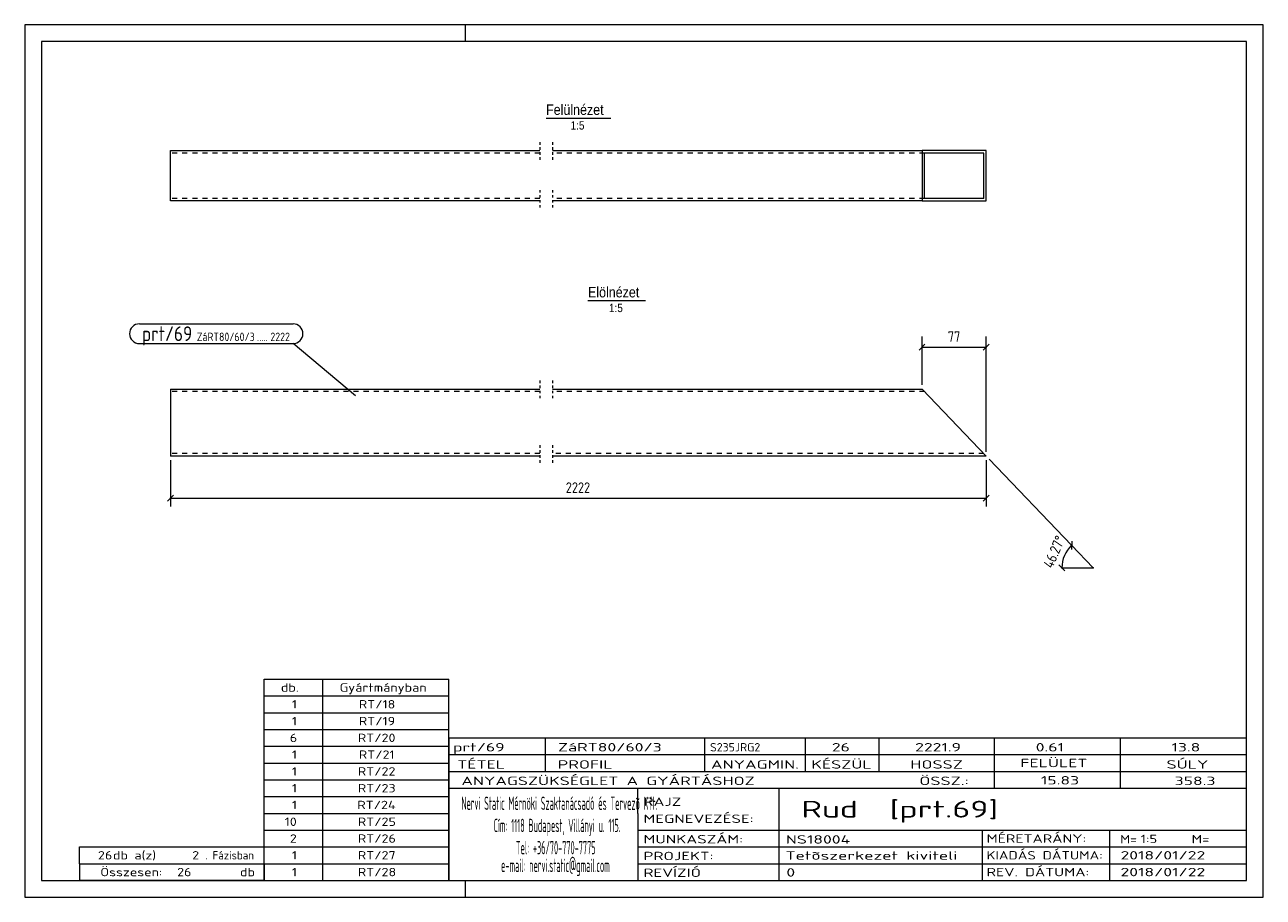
# Model space of a CAD drawing. Header units: millimetres. Extents: x 1 to 296, y 1 to 209.
import ezdxf

# ---------------------------------------------------------------- set-up
doc = ezdxf.new("R2010")
doc.units = ezdxf.units.MM
doc.header["$LTSCALE"] = 0.6
for name, pattern in [('XKITLINE00', [0]), ('XKITLINE01', [4, 1, -1, 1, -1]), ('XKITLINE02', [4, 2, -2])]:
    doc.linetypes.add(name, pattern=pattern)
for name, color, linetype, lineweight in [('DrawingSheet', 5, 'Continuous', 0), ('OtherObjectType', 1, 'Continuous', 0), ('Part', 2, 'Continuous', 0), ('PartMark', 3, 'Continuous', 0), ('Z-DIMENSIONS', 1, 'Continuous', 0)]:
    doc.layers.add(name, color=color, linetype=linetype, lineweight=lineweight)
doc.styles.add('ARIAL', font='ARIAL.TTF')
doc.styles.add('ISOCPEUR', font='ISOCPEUR.TTF')

msp = doc.modelspace()

# ---------------------------------------------------------------- linework, layer by layer
at = {"layer": 'DrawingSheet', "color": 2, "linetype": 'XKITLINE00', "lineweight": 0}
for p, q in [((296, 209), (1, 209)), ((1, 209), (1, 1)), ((106, 205), (106, 209)), ((296, 1), (296, 209)), ((106, 1), (106, 5)), ((1, 1), (296, 1))]:
    msp.add_line(p, q, dxfattribs=at)
at = {"layer": 'DrawingSheet', "color": 3, "linetype": 'XKITLINE00', "lineweight": 0}
for p, q in [((292, 205), (5, 205)), ((5, 205), (5, 5)), ((292, 5), (292, 205)), ((5, 5), (292, 5))]:
    msp.add_line(p, q, dxfattribs=at)
at = {"layer": 'OtherObjectType', "color": 6, "linetype": 'XKITLINE00', "lineweight": 0}
for p, q in [((125.18, 186.75), (140.57, 186.75)), ((135.16, 143.25), (148.88, 143.25))]:
    msp.add_line(p, q, dxfattribs=at)
at = {"layer": 'OtherObjectType', "color": 7, "linetype": 'XKITLINE00', "lineweight": 0}
for p, q in [((58, 53), (102, 53)), ((58, 49), (58, 53)), ((72, 49), (72, 53)), ((102, 49), (102, 53)), ((58, 49), (102, 49)), ((58, 45), (58, 49)), ((72, 45), (72, 49)), ((102, 45), (102, 49)), ((58, 45), (102, 45)), ((58, 41), (58, 45)), ((72, 41), (72, 45)), ((102, 41), (102, 45)), ((58, 41), (102, 41)), ((58, 37), (58, 41)), ((72, 37), (72, 41)), ((102, 37), (102, 41)), ((102, 39), (292, 39)), ((102, 39), (102, 35)), ((102, 39), (292, 39)), ((125, 35), (125, 39)), ((163, 35), (163, 39)), ((187, 35), (187, 39)), ((204.5, 35), (204.5, 39)), ((232, 35), (232, 39)), ((262, 35), (262, 39)), ((292, 35), (292, 39)), ((58, 37), (102, 37)), ((58, 33), (58, 37)), ((72, 33), (72, 37)), ((102, 33), (102, 37)), ((58, 33), (102, 33)), ((58, 29), (58, 33)), ((72, 29), (72, 33)), ((102, 35), (292, 35)), ((102, 35), (102, 5)), ((102, 35), (292, 35)), ((102, 29), (102, 33)), ((125, 31), (125, 35)), ((163, 31), (163, 35)), ((187, 31), (187, 35)), ((204.5, 31), (204.5, 35)), ((232, 31), (232, 35)), ((262, 31), (262, 35)), ((292, 31), (292, 35)), ((102, 31), (292, 31)), ((232, 27), (232, 31)), ((262, 27), (262, 31)), ((292, 27), (292, 31)), ((58, 29), (102, 29)), ((58, 25), (58, 29)), ((72, 25), (72, 29)), ((102, 25), (102, 29)), ((102, 27), (292, 27)), ((147, 21), (147, 27)), ((180.7, 17), (180.7, 27)), ((292, 21), (292, 27)), ((58, 25), (102, 25)), ((58, 21), (58, 25)), ((72, 21), (72, 25)), ((102, 21), (102, 25)), ((58, 21), (102, 21)), ((58, 17), (58, 21)), ((72, 17), (72, 21)), ((102, 17), (102, 21)), ((147, 21), (147, 5)), ((292, 17), (292, 21)), ((58, 17), (102, 17)), ((58, 13), (58, 17)), ((72, 13), (72, 17)), ((102, 13), (102, 17)), ((147, 17), (292, 17)), ((180.7, 5), (180.7, 17)), ((229.16, 13), (229.16, 17)), ((259.5, 5), (259.5, 17)), ((292, 13), (292, 17)), ((14, 9), (14, 13)), ((14, 13), (58, 13)), ((14, 13), (58, 13)), ((58, 9), (58, 13)), ((58, 13), (102, 13)), ((58, 9), (58, 13)), ((72, 9), (72, 13)), ((102, 9), (102, 13)), ((147, 13), (292, 13)), ((229.16, 5), (229.16, 13)), ((292, 9), (292, 13)), ((14, 9), (58, 9)), ((14, 9), (14, 5)), ((14, 9), (58, 9)), ((58, 9), (58, 5)), ((58, 9), (102, 9)), ((58, 5), (58, 9)), ((72, 5), (72, 9)), ((102, 5), (102, 9)), ((147, 9), (292, 9)), ((292, 5), (292, 9)), ((58, 5), (14, 5)), ((58, 5), (102, 5)), ((102, 5), (292, 5)), ((139.5, 5), (292, 5))]:
    msp.add_line(p, q, dxfattribs=at)
at = {"layer": 'Part', "color": 2, "linetype": 'XKITLINE01', "lineweight": 0}
for p, q in [((123.72, 181), (123.72, 176.4)), ((126.72, 181), (126.72, 176.4)), ((123.72, 169.6), (123.72, 165)), ((126.72, 169.6), (126.72, 165)), ((123.72, 124.16), (123.72, 119.56)), ((126.72, 124.16), (126.72, 119.56)), ((123.72, 108.76), (123.72, 104.16)), ((126.72, 108.76), (126.72, 104.16))]:
    msp.add_line(p, q, dxfattribs=at)
at = {"layer": 'Part', "color": 2, "linetype": 'XKITLINE00', "lineweight": 0}
for p, q in [((35.72, 179), (123.72, 179)), ((35.72, 167), (35.72, 179)), ((126.72, 179), (214.72, 179)), ((230.03, 179), (214.72, 179)), ((214.72, 179), (214.72, 167)), ((229.46, 178.4), (215.3, 178.4)), ((215.3, 167.6), (215.3, 178.4)), ((229.46, 167.6), (229.46, 178.4)), ((230.03, 167), (230.03, 179)), ((123.72, 167), (35.72, 167)), ((214.72, 167), (126.72, 167)), ((214.72, 167), (230.03, 167)), ((229.46, 167.6), (215.3, 167.6)), ((35.72, 122.16), (35.72, 106.16)), ((35.72, 122.16), (123.72, 122.16)), ((126.72, 122.16), (214.72, 122.16)), ((214.72, 122.16), (230.03, 106.16)), ((123.72, 106.16), (35.72, 106.16)), ((230.03, 106.16), (126.72, 106.16))]:
    msp.add_line(p, q, dxfattribs=at)
at = {"layer": 'Part', "color": 7, "linetype": 'XKITLINE02', "lineweight": 0}
for p, q in [((123.72, 178.4), (35.72, 178.4)), ((215.3, 178.4), (126.72, 178.4)), ((123.72, 167.6), (35.72, 167.6)), ((215.3, 167.6), (126.72, 167.6)), ((123.72, 121.56), (35.72, 121.56)), ((215.3, 121.56), (126.72, 121.56)), ((123.72, 106.76), (35.72, 106.76)), ((229.46, 106.76), (126.72, 106.76))]:
    msp.add_line(p, q, dxfattribs=at)
at = {"layer": 'PartMark', "color": 7, "linetype": 'XKITLINE00', "lineweight": 0}
for p, q in [((28.3, 137.7), (64.92, 137.7)), ((28.3, 133), (64.92, 133)), ((79.77, 120.5), (64.92, 133))]:
    msp.add_line(p, q, dxfattribs=at)
for centre, start, end in [((28.3, 135.35), 90, 270), ((64.92, 135.35), 270, 90)]:
    msp.add_arc(centre, 2.35, start, end, dxfattribs=at)
at = {"layer": 'Z-DIMENSIONS', "color": 7, "linetype": 'XKITLINE00', "lineweight": 0}
for p, q in [((215.43, 132.87), (214.01, 131.45)), ((214.72, 123.16), (214.72, 134.66)), ((230.74, 132.87), (229.32, 131.45)), ((230.03, 107.16), (230.03, 134.66)), ((214.72, 132.16), (230.03, 132.16)), ((35.72, 105.16), (35.72, 94.16)), ((230.03, 105.16), (230.03, 94.16)), ((230.72, 105.44), (250.35, 84.92)), ((36.43, 96.87), (35.01, 95.45)), ((35.72, 96.16), (230.03, 96.16)), ((230.74, 96.87), (229.32, 95.45)), ((250.37, 85.92), (250.33, 83.92)), ((250.35, 84.92), (255.53, 79.5)), ((247.33, 80.21), (248.74, 78.79)), ((248.03, 79.5), (255.53, 79.5))]:
    msp.add_line(p, q, dxfattribs=at)
msp.add_arc((255.53, 79.5), 7.5, 133.7332, 180, dxfattribs=at)
at = {"layer": 'Z-DIMENSIONS', "color": 3}
for p in [(214.72, 132.16), (230.03, 132.16), (35.72, 96.16), (230.03, 96.16)]:
    msp.add_point(p, dxfattribs=at)
at = {"layer": 'Z-DIMENSIONS', "color": 7}
for p in [(250.35, 84.92), (248.03, 79.5), (255.53, 79.5)]:
    msp.add_point(p, dxfattribs=at)

# ---------------------------------------------------------------- texts
at = {"layer": 'OtherObjectType', "color": 6, "style": 'ARIAL', "width": 0.85}
for s, height, p in [('Felülnézet', 2.5, (125.18, 187.5)), ('1:5', 2, (131.02, 184)), ('Elölnézet', 2.5, (135.16, 144)), ('1:5', 2, (140.16, 140.5))]:
    msp.add_text(s, height=height, dxfattribs=at).set_placement(p)
at = {"layer": 'OtherObjectType', "color": 7, "style": 'ISOCPEUR'}
for s, height, width, p in [('db.', 2, 1.211571, (62, 50)), ('Gyártmányban', 2, 1.211571, (76, 50)), ('1', 2, 1.211571, (64.63, 46)), ('RT/18', 2, 1.211571, (80.57, 46)), ('1', 2, 1.211571, (64.63, 42)), ('RT/19', 2, 1.211571, (80.57, 42)), ('6', 2, 1.211571, (64.14, 38)), ('RT/20', 2, 1.211571, (80.33, 38)), ('1', 2, 1.211571, (64.63, 34)), ('RT/21', 2, 1.211571, (80.57, 34)), ('prt/69', 2, 1.525501, (103, 35.76)), ('ZáRT80/60/3', 2, 1.525501, (128, 35.76)), ('S235JRG2', 2, 1.02, (164.22, 35.76)), ('26', 2, 1.525501, (193.24, 35.76)), ('2221.9', 2, 1.525501, (213.08, 35.76)), ('0.61', 2, 1.525501, (241.81, 35.76)), ('13.8', 2, 1.525501, (274.14, 35.76)), ('TÉTEL', 2, 1.525501, (104, 31.66)), ('PROFIL', 2, 1.525501, (127.96, 31.66)), ('ANYAGMIN.', 2, 1.525501, (164.47, 31.66)), ('KÉSZÜL', 2, 1.525501, (188.37, 31.66)), ('HOSSZ', 2, 1.525501, (211.96, 31.66)), ('FELÜLET', 2, 1.525501, (238.13, 32)), ('SÚLY', 2, 1.525501, (272.96, 31.66)), ('1', 2, 1.211571, (64.63, 30)), ('RT/22', 2, 1.211571, (80.33, 30)), ('ANYAGSZÜKSÉGLET A GYÁRTÁSHOZ', 2, 1.525501, (105, 27.75)), ('ÖSSZ.:', 2, 1.525501, (214.1, 27.75)), ('15.83', 2, 1.525501, (243.05, 27.88)), ('358.3', 2, 1.525501, (274.9, 27.75)), ('1', 2, 1.211571, (64.63, 26)), ('RT/23', 2, 1.211571, (80.33, 26)), ('1', 2, 1.211571, (64.63, 22)), ('RT/24', 2, 1.211571, (80.2, 22)), ('Nervi Static Mérnöki\xa0Szaktanácsadó\xa0és\xa0Tervezõ Kft.', 3.1765, 0.403093, (105, 21.82)), ('RAJZ', 2, 1.445, (148.38, 22.78)), ('Rud  [prt.69]', 4, 1.474651, (186, 20)), ('MEGNEVEZÉSE:', 2, 1.445, (148.38, 18.72)), ('10', 2, 1.211571, (62.92, 18)), ('RT/25', 2, 1.211571, (80.33, 18)), ('Cím:\xa01118 Budapest, Villányi u. 115.', 3.1765, 0.403093, (112.69, 16.53)), ('2', 2, 1.211571, (64.14, 14)), ('RT/26', 2, 1.211571, (80.33, 14)), ('MUNKASZÁM:', 2, 1.445, (148.38, 13.84)), ('NS18004', 2, 1.525501, (182.28, 13.78)), ('MÉRETARÁNY:', 2, 1.36, (230.1, 14)), ('M=', 2, 1.211571, (261.91, 13.84)), ('1:5', 2, 1.275, (266.79, 13.9)), ('M=', 2, 1.275, (278.95, 13.87)), ('26', 2, 1.211571, (18.43, 10)), ('db a(z)', 2, 1.211571, (22, 10)), ('2', 2, 1.211571, (40.86, 10)), ('. Fázisban', 2, 0.935, (44, 10)), ('1', 2, 1.211571, (64.63, 10)), ('RT/27', 2, 1.211571, (80.33, 10)), ('Tel:\xa0+36/70-770-7775', 3.1765, 0.403093, (117.97, 11.24)), ('PROJEKT:', 2, 1.445, (148.38, 9.84)), ('Tetõszerkezet kiviteli ', 2, 1.525501, (182.2, 9.94)), ('KIADÁS DÁTUMA:', 2, 1.275, (230.1, 10)), ('2018/01/22', 2, 1.525501, (262, 10)), ('e-mail:\xa0nervi.static@gmail.com', 3.1765, 0.403093, (114.45, 7)), ('Összesen:            db', 2, 1.211571, (19, 6)), ('26', 2, 1.211571, (37.29, 6)), ('1', 2, 1.211571, (64.63, 6)), ('RT/28', 2, 1.211571, (80.33, 6)), ('REVÍZIÓ', 2, 1.445, (148.38, 5.84)), ('0', 2, 1.525501, (182.41, 5.92)), ('REV. DÁTUMA:', 2, 1.36, (230.1, 6)), ('2018/01/22', 2, 1.525501, (262, 6))]:
    msp.add_text(s, height=height, dxfattribs=dict(at, width=width)).set_placement(p)
at = {"layer": 'PartMark', "color": 3, "style": 'ISOCPEUR', "width": 0.85}
msp.add_text('prt/69', height=3.5, dxfattribs=at).set_placement((28.9, 133.6))
at = {"layer": 'PartMark', "color": 4, "style": 'ISOCPEUR', "width": 0.85}
for s, p in [('ZáRT80/60/3', (41.98, 133.6)), ('.....', (56.33, 133.6)), ('2222', (59.51, 133.6))]:
    msp.add_text(s, height=2, dxfattribs=at).set_placement(p)
at = {"layer": 'Z-DIMENSIONS', "color": 3, "style": 'ISOCPEUR', "width": 0.85}
for s, p in [('77', (220.87, 133.41)), ('2222', (129.87, 97.41))]:
    msp.add_text(s, height=2.5, dxfattribs=at).set_placement(p)
msp.add_text('46.27°', height=2.5, rotation=66.8642, dxfattribs=at).set_placement((245.81, 79.22))

doc.saveas('drawing.dxf')
